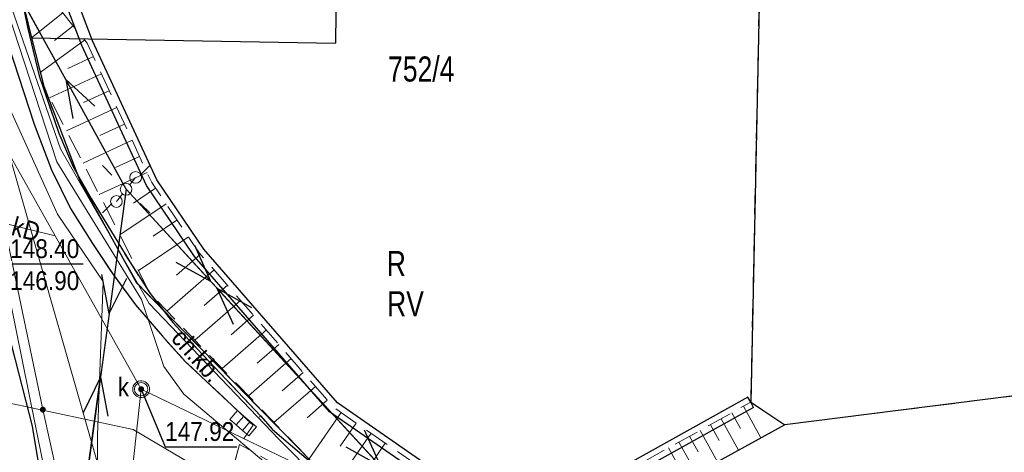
# Model space of a CAD drawing. Header units: metres. Extents: x 5548743 to 5556416, y 5707500 to 5714000.
# Tile 167 of 203: x 5554547 to 5554606, y 5710406 to 5710431. Entities that reach past the tile are written whole.
import ezdxf
from ezdxf.enums import TextEntityAlignment as Align

# ---------------------------------------------------------------- set-up
doc = ezdxf.new("R2010")
doc.units = ezdxf.units.M
doc.header["$MEASUREMENT"] = 0
for name, pattern in [('1.5_0.75', [2.25, 1.5, -0.75]), ('2.25_0.75', [3, 2.25, -0.75]), ('219-1000', [0]), ('suep_nn_1000', [0]), ('supp_1000', [1.25, 0.625, -0.625])]:
    doc.linetypes.add(name, pattern=pattern)
doc.layers.get('0').update_dxf_attribs({"color": 2, "linetype": 'CONTINUOUS', "lineweight": 5})
for name, color, linetype in [('000 Inne (niezydentyfikowane)', 7, 'CONTINUOUS'), ('209-oznaczenie konturu klasyfikacyjnego', 7, 'CONTINUOUS'), ('210-oznaczenie konturu użytku gruntowego', 7, 'CONTINUOUS'), ('211-numer działki ewidencyjnej', 7, 'CONTINUOUS'), ('217-kontur klasyfikacyjny', 7, 'CONTINUOUS'), ('218-kontur użytku gruntowego', 7, 'CONTINUOUS'), ('219-działka ewidencyjna', 7, 'CONTINUOUS'), ('chodnik', 7, 'CONTINUOUS'), ('chodnik-Atr17', 7, 'CONTINUOUS'), ('jezdnia', 7, 'CONTINUOUS'), ('kratka ściekowa', 7, 'CONTINUOUS'), ('krawężnik', 7, 'CONTINUOUS'), ('latarnia', 7, 'CONTINUOUS'), ('ogrodzenie trwałe', 7, 'CONTINUOUS'), ('przewód elektroenergetyczny niskiego napięcia', 7, 'CONTINUOUS'), ('przewód elektroenergetyczny podziemny', 7, 'CONTINUOUS'), ('przewód gazowy', 7, 'CONTINUOUS'), ('przewód kanalizacyjny', 7, 'CONTINUOUS'), ('przewód kanalizacyjny-Atr1', 7, 'CONTINUOUS'), ('przewód telekomunikacyjny podziemny', 7, 'CONTINUOUS'), ('przewód wodociągowy', 7, 'CONTINUOUS'), ('rzedna', 7, 'CONTINUOUS'), ('rzedna-Atr2', 7, 'CONTINUOUS'), ('rzedna-Atr3', 7, 'CONTINUOUS'), ('skarpa nieumocniona', 7, 'CONTINUOUS'), ('studnia kanalizacyjna', 7, 'CONTINUOUS'), ('słup przewodów napowietrznych', 7, 'CONTINUOUS'), ('właz do komory lub kanału - okrągły', 7, 'CONTINUOUS'), ('właz do komory lub kanału - okrągły-Atr17', 7, 'CONTINUOUS'), ('ściana oporowa (linia)', 7, 'CONTINUOUS')]:
    doc.layers.add(name, color=color, linetype=linetype)
doc.styles.get("Standard").update_dxf_attribs({"font": 'Working1250', "width": 0.75})
doc.linetypes.add('902-1000', pattern='A,5,0,[1,ksztalty.shx,S=1,R=0,X=0,Y=0],5', length=10)
doc.linetypes.add('otdn_1000', pattern='A,7,0,[21,ksztalty.shx,S=0.7,R=0,X=0,Y=0]', length=7)

# ---------------------------------------------------------------- blocks, each defined once
blk = doc.blocks.new('SUEP1')
at = {"color": 0, "linetype": 'Continuous'}
for p, q in [((7.5, 0), (5.25, 0.75)), ((22.5, 0), (20.25, 0.75)), ((0, 0), (7.5, 0)), ((7.5, 0), (5.25, -0.75)), ((7.5, 0), (22.5, 0)), ((22.5, 0), (20.25, -0.75))]:
    blk.add_line(p, q, dxfattribs=at)
blk = doc.blocks.new('PW01')
at = {"linetype": 'Continuous', "lineweight": 13}
h = blk.add_hatch(color=0, dxfattribs=at)
edge = h.paths.add_edge_path()
edge.add_arc((0, 0), 0.18, 0, 360)
blk = doc.blocks.new('SM05')
at = {"color": 0, "linetype": 'Continuous', "lineweight": 13}
blk.add_circle((0, 0), 0.35, dxfattribs=at)
blk = doc.blocks.new('SM01')
at = {"color": 0, "linetype": 'Continuous', "lineweight": 13}
for p, q in [((-0.848, 0.848), (-1.414, 1.414)), ((0.849, 0.848), (1.414, 1.414)), ((-0.848, -0.849), (-1.414, -1.414)), ((0.849, -0.849), (1.414, -1.414))]:
    blk.add_line(p, q, dxfattribs=at)
blk.add_circle((0, 0), 0.35, dxfattribs=at)
blk = doc.blocks.new('US22')
at = {"color": 0, "linetype": 'Continuous', "lineweight": 0}
blk.add_circle((0, 0), 0.4, dxfattribs=at)
blk = doc.blocks.new('US05')
at = {"color": 0, "linetype": 'Continuous', "lineweight": 13}
for p, q in [((-0.75, -0.35), (-0.75, 0.35)), ((-0.75, 0.35), (-0.25, 0.35)), ((-0.25, -0.35), (-0.25, 0.35)), ((-0.25, 0.35), (0.25, 0.35)), ((0.25, -0.35), (0.25, 0.35)), ((0.25, 0.35), (0.75, 0.35)), ((0.75, -0.35), (0.75, 0.35)), ((-0.75, -0.35), (-0.25, -0.35)), ((-0.25, -0.35), (0.25, -0.35)), ((0.25, -0.35), (0.75, -0.35))]:
    blk.add_line(p, q, dxfattribs=at)

msp = doc.modelspace()

# ---------------------------------------------------------------- linework, layer by layer
at = {"layer": '000 Inne (niezydentyfikowane)', "color": 252, "linetype": 'Continuous', "lineweight": 18, "flags": 128}
for points in [[(5554549.52, 5710431.91), (5554547.66, 5710430.41)], [(5554550.14, 5710431.14), (5554549.03, 5710430.25)], [(5554550.83, 5710430.28), (5554548.17, 5710428.35)], [(5554551.35, 5710429.29), (5554549.82, 5710428.58)], [(5554551.83, 5710428.26), (5554548.73, 5710426.83)], [(5554552.3, 5710427.25), (5554550.77, 5710426.54)], [(5554552.76, 5710426.25), (5554549.75, 5710424.86)], [(5554553.22, 5710425.26), (5554551.73, 5710424.58)], [(5554553.67, 5710424.29), (5554550.74, 5710422.93)], [(5554554.11, 5710423.33), (5554552.67, 5710422.66)], [(5554554.56, 5710422.37), (5554551.7, 5710421.05)], [(5554555.07, 5710421.42), (5554553.75, 5710420.53)], [(5554555.7, 5710420.49), (5554552.94, 5710418.63)], [(5554556.35, 5710419.52), (5554554.92, 5710418.55)], [(5554557.04, 5710418.51), (5554554.04, 5710416.49)], [(5554557.75, 5710417.48), (5554556.32, 5710416.23)], [(5554558.57, 5710416.54), (5554555.75, 5710414.08)], [(5554559.37, 5710415.62), (5554557.98, 5710414.41)], [(5554560.16, 5710414.72), (5554557.43, 5710412.34)], [(5554560.93, 5710413.83), (5554559.59, 5710412.66)], [(5554561.7, 5710412.95), (5554559.05, 5710410.65)], [(5554562.45, 5710412.09), (5554561.15, 5710410.96)], [(5554563.19, 5710411.24), (5554560.63, 5710409.01)], [(5554563.91, 5710410.41), (5554562.65, 5710409.31)], [(5554564.63, 5710409.58), (5554562.15, 5710407.43)], [(5554565.34, 5710408.76), (5554564.13, 5710407.7)], [(5554590.23, 5710408.39), (5554591.28, 5710406.5)], [(5554566.17, 5710408.02), (5554564.25, 5710405.25)], [(5554589.54, 5710408), (5554590.07, 5710407.06)], [(5554567.08, 5710407.39), (5554566.12, 5710406.01)], [(5554588.26, 5710407.29), (5554588.79, 5710406.35)], [(5554588.9, 5710407.64), (5554589.94, 5710405.76)], [(5554567.96, 5710406.78), (5554566.11, 5710404.11)], [(5554587.01, 5710406.6), (5554587.53, 5710405.66)], [(5554587.64, 5710406.94), (5554588.68, 5710405.06)], [(5554568.81, 5710406.19), (5554567.92, 5710404.9)], [(5554585.76, 5710405.9), (5554586.28, 5710404.97)], [(5554586.38, 5710406.25), (5554587.42, 5710404.37)]]:
    msp.add_lwpolyline(points, dxfattribs=at)
at = {"layer": '217-kontur klasyfikacyjny', "color": 3, "linetype": '1.5_0.75', "lineweight": 18, "flags": 128}
for points in [[(5554590.67, 5710408.63), (5554591.37, 5710441.87)], [(5554547.01, 5710433.04), (5554547.66, 5710430.42)], [(5554547.66, 5710430.42), (5554548.38, 5710427.52)], [(5554548.38, 5710427.52), (5554550.53, 5710421.93)], [(5554550.53, 5710421.93), (5554553.94, 5710415.77)], [(5554553.94, 5710415.77), (5554564.48, 5710405.01)], [(5554592.71, 5710407.28), (5554590.67, 5710408.63)], [(5554576.5, 5710398.37), (5554592.71, 5710407.28)]]:
    msp.add_lwpolyline(points, dxfattribs=at)
at = {"layer": '218-kontur użytku gruntowego', "color": 70, "linetype": '1.5_0.75', "lineweight": 18, "flags": 128}
for points in [[(5554590.67, 5710408.63), (5554591.37, 5710441.87)], [(5554547.01, 5710433.04), (5554547.66, 5710430.42)], [(5554547.66, 5710430.42), (5554547.01, 5710433.04)], [(5554547.66, 5710430.42), (5554548.38, 5710427.52)], [(5554548.38, 5710427.52), (5554547.66, 5710430.42)], [(5554548.38, 5710427.52), (5554550.53, 5710421.93)], [(5554550.53, 5710421.93), (5554548.38, 5710427.52)], [(5554550.53, 5710421.93), (5554553.94, 5710415.77)], [(5554553.94, 5710415.77), (5554550.53, 5710421.93)], [(5554553.94, 5710415.77), (5554564.48, 5710405.01)], [(5554564.48, 5710405.01), (5554553.94, 5710415.77)], [(5554609.58, 5710409.41), (5554592.71, 5710407.28)], [(5554592.71, 5710407.28), (5554590.67, 5710408.63)], [(5554592.71, 5710407.28), (5554576.5, 5710398.37)], [(5554576.5, 5710398.37), (5554592.71, 5710407.28)]]:
    msp.add_lwpolyline(points, dxfattribs=at)
at = {"layer": '219-działka ewidencyjna', "color": 94, "linetype": '219-1000', "lineweight": 30, "flags": 128}
for points in [[(5554566.16, 5710459.33), (5554565.84, 5710430.1)], [(5554591.37, 5710441.87), (5554590.67, 5710408.63)], [(5554547.01, 5710433.04), (5554547.66, 5710430.42)], [(5554547.66, 5710430.42), (5554548.38, 5710427.52)], [(5554547.66, 5710430.42), (5554565.84, 5710430.1)], [(5554548.38, 5710427.52), (5554550.53, 5710421.93)], [(5554550.53, 5710421.93), (5554553.94, 5710415.77)], [(5554553.94, 5710415.77), (5554564.48, 5710405.01)], [(5554609.58, 5710409.41), (5554592.71, 5710407.28)], [(5554590.67, 5710408.63), (5554592.71, 5710407.28)], [(5554592.71, 5710407.28), (5554576.5, 5710398.37)]]:
    msp.add_lwpolyline(points, dxfattribs=at)
at = {"layer": 'chodnik', "color": 252, "linetype": '1.5_0.75', "lineweight": 18, "flags": 128}
for points in [[(5554532.08, 5710458.09), (5554531.99, 5710455.98), (5554532.25, 5710453.02), (5554532.74, 5710450.32), (5554533.44, 5710447.83), (5554534.68, 5710444.02), (5554534.99, 5710442.97), (5554536.74, 5710437), (5554542.49, 5710419.44), (5554543.85, 5710419.42), (5554545.3, 5710412.25), (5554545.96, 5710408.03), (5554547.16, 5710400.72), (5554548.24, 5710389.35), (5554548.88, 5710388.04), (5554548.49, 5710373.4), (5554548.49, 5710363.79), (5554546.86, 5710362.55), (5554548.47, 5710362.53), (5554549.27, 5710364.04), (5554549.91, 5710384.1), (5554549.03, 5710396.04), (5554548.86, 5710400.12), (5554547.7, 5710407.21), (5554544.82, 5710418.32), (5554537.56, 5710440.95), (5554534.1, 5710451.79), (5554533.79, 5710454.43), (5554533.73, 5710456.95), (5554534.22, 5710459.49), (5554534.96, 5710461.83), (5554535.76, 5710463.83), (5554541.56, 5710472.31), (5554556.37, 5710493.43), (5554560.68, 5710499.75), (5554564.07, 5710505.16), (5554565.93, 5710508.46), (5554566.9, 5710511.15), (5554567.37, 5710514.62), (5554567.26, 5710517.18), (5554566.47, 5710521.33), (5554565.49, 5710527.79), (5554564.19, 5710535.17), (5554562.95, 5710534.86), (5554565.38, 5710516.26), (5554565.73, 5710512.79), (5554554.2, 5710495.49), (5554548.36, 5710486.71), (5554541.04, 5710475.72), (5554533.88, 5710464.98), (5554532.8, 5710460.85)], [(5554544.38, 5710463.16), (5554541.86, 5710462.09), (5554541.06, 5710461.58), (5554540.09, 5710460.66), (5554539.66, 5710460.14), (5554539.34, 5710459.33), (5554539.02, 5710458.29), (5554538.83, 5710457.11), (5554538.78, 5710455.82), (5554538.81, 5710454.33), (5554538.98, 5710452.88), (5554539.3, 5710451.3), (5554542.83, 5710440.47), (5554547.82, 5710425.26), (5554548.84, 5710422.52), (5554549.98, 5710420.22), (5554551.3, 5710418.13), (5554552.49, 5710416.32), (5554553.88, 5710414.46), (5554555.48, 5710412.59), (5554556.85, 5710411.07), (5554560.9, 5710407.26), (5554561.35, 5710407.82), (5554557.56, 5710411.83), (5554556.11, 5710413.39), (5554554.74, 5710415.13), (5554553.53, 5710417.02), (5554552.37, 5710418.92), (5554551.22, 5710420.82), (5554550.14, 5710422.71), (5554549.28, 5710424.71), (5554548.11, 5710428.14), (5554547.42, 5710431.05), (5554547.02, 5710433.02), (5554546.56, 5710433.54), (5554544.15, 5710440.84), (5554540.71, 5710451.5), (5554540.48, 5710452.61), (5554540.38, 5710453.6), (5554540.42, 5710454.61), (5554540.6, 5710455.54), (5554541, 5710456.55), (5554541.44, 5710457.42), (5554542, 5710458.24)]]:
    msp.add_lwpolyline(points, close=True, dxfattribs=at)
at = {"layer": 'jezdnia', "color": 252, "linetype": '2.25_0.75', "lineweight": 18, "flags": 128}
for points in [[(5554551.3, 5710418.13), (5554549.98, 5710420.22), (5554548.84, 5710422.52), (5554547.82, 5710425.26), (5554542.83, 5710440.47), (5554539.3, 5710451.3), (5554538.98, 5710452.88), (5554538.81, 5710454.33), (5554538.78, 5710455.82), (5554538.83, 5710457.11), (5554539.02, 5710458.29), (5554539.34, 5710459.33), (5554539.66, 5710460.14), (5554541.17, 5710462.9), (5554552.76, 5710479.69), (5554556.79, 5710485.31), (5554558.14, 5710486.87), (5554558.97, 5710487.29), (5554559.37, 5710487.15), (5554565.63, 5710494.72), (5554565.86, 5710495.64), (5554566.47, 5710496.99), (5554567.87, 5710498.31), (5554569.79, 5710499.44), (5554572.85, 5710500.21), (5554575.38, 5710500.73), (5554574.25, 5710505.45), (5554573.34, 5710505.71), (5554570.77, 5710523.5), (5554568.76, 5710534.51), (5554564.19, 5710535.17), (5554565.49, 5710527.79), (5554566.47, 5710521.33), (5554567.26, 5710517.18), (5554567.37, 5710514.62), (5554566.9, 5710511.15), (5554565.93, 5710508.46), (5554564.07, 5710505.16), (5554560.68, 5710499.75), (5554556.37, 5710493.43), (5554541.56, 5710472.31), (5554535.76, 5710463.83), (5554534.96, 5710461.83), (5554534.22, 5710459.49), (5554533.73, 5710456.95), (5554533.79, 5710454.43), (5554534.1, 5710451.79), (5554537.56, 5710440.95), (5554544.82, 5710418.32), (5554547.7, 5710407.21), (5554548.86, 5710400.12), (5554549.03, 5710396.04), (5554549.91, 5710384.1), (5554549.27, 5710364.04), (5554548.47, 5710362.53), (5554546.66, 5710357.04), (5554545.52, 5710347.27), (5554542.56, 5710337.71), (5554542.69, 5710336.23), (5554533.94, 5710305.94), (5554531.54, 5710294.25), (5554530.7, 5710289.26), (5554530.26, 5710286.71), (5554529.57, 5710282.69), (5554528.95, 5710279.05), (5554532.95, 5710279.32), (5554535.67, 5710286.43), (5554537.54, 5710291.34), (5554539.14, 5710298.49), (5554547.63, 5710334.83), (5554552.61, 5710352.25), (5554552.39, 5710352.3), (5554553.82, 5710353.87), (5554554.69, 5710354.84), (5554555.09, 5710360.54), (5554555.26, 5710365.27), (5554555.16, 5710369.61), (5554554.61, 5710373.21), (5554554.51, 5710375.14), (5554553.36, 5710389.04), (5554553.08, 5710390.19), (5554555.58, 5710397.68), (5554555.95, 5710398.1), (5554556.41, 5710398.2), (5554557.28, 5710397.88), (5554557.96, 5710398.35), (5554560.1, 5710406.11), (5554560.9, 5710407.26), (5554556.85, 5710411.07), (5554555.48, 5710412.59), (5554553.88, 5710414.46), (5554552.49, 5710416.32)], [(5554673.29, 5710355.47), (5554673.59, 5710356.26), (5554672.57, 5710356.6), (5554668.77, 5710358.08), (5554668.49, 5710357.51), (5554650.2, 5710364.35), (5554637.75, 5710369.55), (5554638.05, 5710370.32), (5554636.86, 5710370.82), (5554614.98, 5710380.25), (5554614.02, 5710379.79), (5554590.35, 5710391.18), (5554569.53, 5710400.88), (5554560.1, 5710406.11), (5554557.96, 5710398.35), (5554570.52, 5710393.49), (5554584.3, 5710388.24), (5554588.49, 5710386.81), (5554612.14, 5710375.98), (5554632.52, 5710367.69), (5554636.44, 5710365.68), (5554640.32, 5710363.49), (5554646.1, 5710361.34), (5554663.51, 5710354.67), (5554668.69, 5710352.88), (5554670.18, 5710352.23), (5554671.06, 5710351.79), (5554688.04, 5710346.06), (5554697.92, 5710342.47), (5554699.75, 5710346.6)]]:
    msp.add_lwpolyline(points, close=True, dxfattribs=at)
at = {"layer": 'krawężnik', "color": 252, "linetype": 'Continuous', "lineweight": 25, "flags": 128}
for points in [[(5554564.19, 5710535.17), (5554565.49, 5710527.79), (5554566.47, 5710521.33), (5554567.26, 5710517.18), (5554567.37, 5710514.62), (5554566.9, 5710511.15), (5554565.93, 5710508.46), (5554564.07, 5710505.16), (5554560.68, 5710499.75), (5554556.37, 5710493.43), (5554541.56, 5710472.31), (5554535.76, 5710463.83), (5554534.96, 5710461.83), (5554534.22, 5710459.49), (5554533.73, 5710456.95), (5554533.79, 5710454.43), (5554534.1, 5710451.79), (5554537.56, 5710440.95), (5554544.82, 5710418.32), (5554547.7, 5710407.21), (5554548.86, 5710400.12), (5554549.03, 5710396.04), (5554549.91, 5710384.1), (5554549.27, 5710364.04)], [(5554544.38, 5710463.16), (5554541.86, 5710462.09), (5554541.06, 5710461.58), (5554540.09, 5710460.66), (5554539.66, 5710460.14), (5554539.34, 5710459.33), (5554539.02, 5710458.29), (5554538.83, 5710457.11), (5554538.78, 5710455.82), (5554538.81, 5710454.33), (5554538.98, 5710452.88), (5554539.3, 5710451.3), (5554542.83, 5710440.47), (5554547.82, 5710425.26), (5554548.84, 5710422.52), (5554549.98, 5710420.22), (5554551.3, 5710418.13), (5554552.49, 5710416.32), (5554553.88, 5710414.46), (5554555.48, 5710412.59), (5554556.85, 5710411.07), (5554560.9, 5710407.26)]]:
    msp.add_lwpolyline(points, dxfattribs=at)
at = {"layer": 'ogrodzenie trwałe', "color": 252, "linetype": '902-1000', "lineweight": 25, "flags": 128}
msp.add_lwpolyline([(5554547.02, 5710433.02), (5554547.42, 5710431.05), (5554548.11, 5710428.14), (5554549.28, 5710424.71), (5554550.14, 5710422.71), (5554551.22, 5710420.82), (5554552.37, 5710418.92), (5554553.53, 5710417.02), (5554554.74, 5710415.13), (5554556.11, 5710413.39), (5554557.56, 5710411.83), (5554561.35, 5710407.82), (5554562.06, 5710407.01), (5554565.56, 5710404.03), (5554568.55, 5710402.16), (5554577.33, 5710398.03), (5554589.23, 5710392.47)], dxfattribs=at)
at = {"layer": 'przewód elektroenergetyczny niskiego napięcia', "color": 1, "linetype": 'suep_nn_1000', "lineweight": 18, "flags": 128}
for points in [[(5554553.31, 5710421.36), (5554529.7, 5710464.28)], [(5554553.31, 5710421.36), (5554548.74, 5710387.83)], [(5554553.31, 5710421.36), (5554573.97, 5710398.89)]]:
    msp.add_lwpolyline(points, dxfattribs=at)
at = {"layer": 'przewód elektroenergetyczny podziemny', "color": 1, "linetype": 'Continuous', "lineweight": 18, "flags": 128}
msp.add_lwpolyline([(5554552.46, 5710492.87), (5554554.47, 5710491.45), (5554559.24, 5710485.42), (5554558.39, 5710484.24), (5554556.69, 5710484.36), (5554555.33, 5710482.41), (5554540.86, 5710461.54), (5554539.55, 5710457.66), (5554539.38, 5710454.22), (5554540.08, 5710450.78), (5554549.16, 5710423.01), (5554554.23, 5710414.78), (5554555.56, 5710410.77), (5554556.76, 5710409.11), (5554564.81, 5710402.35), (5554602.28, 5710384.25), (5554612.23, 5710379.31), (5554650.18, 5710363.43), (5554674.33, 5710354.67), (5554714.73, 5710341.27), (5554738.42, 5710333.46), (5554741.19, 5710333.55), (5554744.01, 5710335.04)], dxfattribs=at)
at = {"layer": 'przewód gazowy', "color": 40, "linetype": 'Continuous', "lineweight": 18, "flags": 128}
msp.add_lwpolyline([(5554584.71, 5710387.89), (5554583.48, 5710388.27), (5554569.17, 5710393.78), (5554558.24, 5710397.72), (5554556.6, 5710398.56), (5554550.04, 5710401.11), (5554549.73, 5710401.2), (5554549.7, 5710401.98), (5554548.33, 5710408.19), (5554545.7, 5710420.69), (5554543.42, 5710421.08), (5554540.9, 5710426.46), (5554541.14, 5710427.8), (5554540.11, 5710431.21), (5554540.25, 5710431.3), (5554544.69, 5710432.89), (5554544.91, 5710432.99), (5554544.29, 5710434.61)], dxfattribs=at)
at = {"layer": 'przewód kanalizacyjny', "color": 34, "linetype": 'Continuous', "lineweight": 18, "flags": 128}
for points in [[(5554561.69, 5710324.6), (5554544.81, 5710332.13), (5554551.71, 5710361.06), (5554551.6, 5710406.67), (5554551.93, 5710415.84), (5554549.2, 5710419.88), (5554546.3, 5710426.31), (5554538.97, 5710448.84), (5554537.61, 5710454.97), (5554538.41, 5710460.89), (5554567.62, 5710502.25), (5554571.02, 5710502.86)], [(5554554.21, 5710409.41), (5554549.06, 5710418.58), (5554530.63, 5710451.33)], [(5554544.91, 5710419.59), (5554549.06, 5710418.58)], [(5554554.21, 5710409.41), (5554549.01, 5710361.59)], [(5554592.46, 5710391.01), (5554554.21, 5710409.41)]]:
    msp.add_lwpolyline(points, dxfattribs=at)
at = {"layer": 'przewód telekomunikacyjny podziemny', "color": 30, "linetype": 'Continuous', "lineweight": 18, "flags": 128}
for points in [[(5554572.95, 5710399.15), (5554567.07, 5710401.77), (5554562.44, 5710406.42), (5554554.69, 5710414.54), (5554549.39, 5710423.78), (5554546.63, 5710431.71), (5554541.83, 5710446.6), (5554531.76, 5710444.54)], [(5554520.13, 5710253.53), (5554524.3, 5710262.27), (5554532.39, 5710294.37), (5554536.3, 5710309.12), (5554545.37, 5710340), (5554546.93, 5710348.09), (5554549.05, 5710366.44), (5554549.89, 5710385.09), (5554549.48, 5710399.33), (5554545.52, 5710418.85), (5554531.76, 5710444.54)]]:
    msp.add_lwpolyline(points, dxfattribs=at)
at = {"layer": 'przewód wodociągowy', "color": 5, "linetype": 'Continuous', "lineweight": 18, "flags": 128}
for points in [[(5554555.19, 5710401.39), (5554555.09, 5710401.89), (5554552.05, 5710403.4), (5554540.92, 5710442.31), (5554538.27, 5710450.68), (5554537.53, 5710455.59), (5554538.94, 5710461.82), (5554543.93, 5710470.01), (5554557.16, 5710488.28), (5554567.16, 5710500.13), (5554570.1, 5710501.79), (5554570.37, 5710501.88)], [(5554524.68, 5710413.06), (5554529.99, 5710410.05), (5554535.46, 5710408.67), (5554538.76, 5710408.95), (5554546.25, 5710408.6), (5554553.74, 5710407), (5554563.75, 5710401.09), (5554581.58, 5710392.6), (5554591.98, 5710388.29), (5554619.03, 5710375.6), (5554632.19, 5710370.24), (5554669.85, 5710354.93), (5554670.48, 5710354.78)]]:
    msp.add_lwpolyline(points, dxfattribs=at)
at = {"layer": 'rzedna-Atr2', "color": 252, "flags": 128}
for points in [[(5554544.91, 5710419.59), (5554546.37, 5710416.9), (5554550.74, 5710416.9)], [(5554554.21, 5710409.41), (5554555.64, 5710405.97), (5554559.923, 5710405.97)]]:
    msp.add_lwpolyline(points, dxfattribs=at)
at = {"layer": 'skarpa nieumocniona', "color": 252, "linetype": '1.5_0.75', "lineweight": 18, "flags": 128}
msp.add_lwpolyline([(5554547.01, 5710433.04), (5554547.66, 5710430.42), (5554548.38, 5710427.52), (5554554.74, 5710415.13), (5554564.48, 5710405.01), (5554576.5, 5710398.37), (5554592.71, 5710407.28), (5554590.67, 5710408.63), (5554581.38, 5710403.47), (5554576.34, 5710402.86), (5554571.89, 5710404.06), (5554565.72, 5710408.33), (5554557.68, 5710417.56), (5554554.84, 5710421.76), (5554550.98, 5710430.09), (5554548.11, 5710433.66)], close=True, dxfattribs=at)
msp.add_lwpolyline([(5554547.01, 5710433.04), (5554547.66, 5710430.42), (5554548.38, 5710427.52), (5554554.74, 5710415.13), (5554564.48, 5710405.01), (5554576.5, 5710398.37), (5554592.71, 5710407.28), (5554590.67, 5710408.63), (5554581.38, 5710403.47), (5554576.34, 5710402.86), (5554571.89, 5710404.06), (5554565.72, 5710408.33), (5554557.68, 5710417.56), (5554554.84, 5710421.76), (5554550.98, 5710430.09), (5554548.11, 5710433.66)], close=True, dxfattribs=at)
at = {"layer": 'studnia kanalizacyjna', "color": 34, "linetype": 'Continuous', "lineweight": 18, "flags": 128}
msp.add_lwpolyline([(5554554.71, 5710409.42), (5554554.7, 5710409.32), (5554554.67, 5710409.22), (5554554.62, 5710409.13), (5554554.55, 5710409.05), (5554554.47, 5710408.99), (5554554.37, 5710408.94), (5554554.27, 5710408.91), (5554554.17, 5710408.91), (5554554.07, 5710408.93), (5554553.97, 5710408.98), (5554553.89, 5710409.04), (5554553.82, 5710409.11), (5554553.75, 5710409.2), (5554553.72, 5710409.3), (5554553.71, 5710409.4), (5554553.72, 5710409.5), (5554553.74, 5710409.6), (5554553.8, 5710409.69), (5554553.87, 5710409.78), (5554553.95, 5710409.84), (5554554.05, 5710409.89), (5554554.15, 5710409.91), (5554554.25, 5710409.91), (5554554.35, 5710409.9), (5554554.45, 5710409.85), (5554554.53, 5710409.79), (5554554.6, 5710409.71), (5554554.66, 5710409.62), (5554554.7, 5710409.52)], close=True, dxfattribs=at)
at = {"layer": 'słup przewodów napowietrznych', "color": 252, "linetype": 'supp_1000', "lineweight": 18, "flags": 128}
msp.add_lwpolyline([(5554552.73, 5710420.63), (5554553.88, 5710422.07)], dxfattribs=at)
at = {"layer": 'ściana oporowa (linia)', "color": 252}
for p, q in [((5554550.657, 5710429.955), (5554546.622, 5710440.687)), ((5554554.534, 5710421.587), (5554550.657, 5710429.955)), ((5554557.402, 5710417.346), (5554554.534, 5710421.587)), ((5554565.485, 5710408.067), (5554557.402, 5710417.346)), ((5554590.84, 5710408.324), (5554581.49, 5710403.13)), ((5554571.741, 5710403.738), (5554565.485, 5710408.067))]:
    msp.add_line(p, q, dxfattribs=at)
at = {"layer": 'ściana oporowa (linia)', "color": 252, "linetype": 'otdn_1000'}
for p, q in [((5554551.303, 5710430.225), (5554547.278, 5710440.933)), ((5554555.146, 5710421.933), (5554551.303, 5710430.225)), ((5554557.958, 5710417.774), (5554555.146, 5710421.933)), ((5554565.955, 5710408.593), (5554557.958, 5710417.774)), ((5554590.5, 5710408.936), (5554581.27, 5710403.81)), ((5554572.039, 5710404.382), (5554565.955, 5710408.593))]:
    msp.add_line(p, q, dxfattribs=at)
at = {"layer": 'ściana oporowa (linia)', "color": 252, "linetype": 'Continuous'}
for p, q in [((5554590.67, 5710408.63), (5554590.5, 5710408.936)), ((5554590.84, 5710408.324), (5554590.67, 5710408.63))]:
    msp.add_line(p, q, dxfattribs=at)

# ---------------------------------------------------------------- block references
at = {"layer": 'kratka ściekowa', "color": 34, "linetype": 'Continuous', "lineweight": 18, "rotation": 319.737}
msp.add_blockref('US05', (5554560.31, 5710407.38), dxfattribs=at)
at = {"layer": 'latarnia', "color": 252, "linetype": 'Continuous', "lineweight": 18}
msp.add_blockref('SM01', (5554553.31, 5710421.36), dxfattribs=at)
at = {"layer": 'przewód elektroenergetyczny niskiego napięcia', "color": 1, "linetype": 'Continuous', "lineweight": 18}
for p, rotation in [((5554553.31, 5710421.36), 118.815), ((5554553.31, 5710421.36), 312.597), ((5554553.31, 5710421.36), 262.239), ((5554573.97, 5710398.89), 132.597), ((5554548.74, 5710387.83), 82.23899999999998)]:
    msp.add_blockref('SUEP1', p, dxfattribs=dict(at, rotation=rotation))
at = {"layer": 'rzedna', "color": 34, "linetype": 'Continuous', "lineweight": 18}
msp.add_blockref('PW01', (5554554.21, 5710409.41), dxfattribs=at)
at = {"layer": 'rzedna', "color": 40, "linetype": 'Continuous', "lineweight": 18}
msp.add_blockref('PW01', (5554548.33, 5710408.19), dxfattribs=at)
at = {"layer": 'słup przewodów napowietrznych', "color": 252, "linetype": 'Continuous', "lineweight": 18}
for p in [(5554553.88, 5710422.07), (5554552.73, 5710420.63)]:
    msp.add_blockref('SM05', p, dxfattribs=at)
at = {"layer": 'właz do komory lub kanału - okrągły', "color": 252, "linetype": 'Continuous', "lineweight": 18}
msp.add_blockref('US22', (5554554.21, 5710409.41), dxfattribs=at)

# ---------------------------------------------------------------- texts
at = {"layer": '209-oznaczenie konturu klasyfikacyjnego', "color": 70, "linetype": 'Continuous', "lineweight": 18, "width": 0.79}
msp.add_text('RV', height=1.5, dxfattribs=at).set_placement((5554568.92, 5710415.27), align=Align.TOP_LEFT)
at = {"layer": '210-oznaczenie konturu użytku gruntowego', "color": 70, "linetype": 'Continuous', "lineweight": 18, "width": 0.79}
msp.add_text('R', height=1.5, dxfattribs=at).set_placement((5554568.9, 5710416.17))
at = {"layer": '211-numer działki ewidencyjnej', "color": 94, "linetype": 'Continuous', "lineweight": 30, "width": 0.79}
msp.add_text('752/4', height=1.5, dxfattribs=at).set_placement((5554568.98, 5710427.8))
at = {"layer": 'chodnik-Atr17', "color": 252, "width": 0.9}
msp.add_text('ch.kb.', height=1.125, rotation=312.029, dxfattribs=at).set_placement((5554555.94, 5710412.4))
at = {"layer": 'przewód kanalizacyjny-Atr1', "color": 34, "width": 0.9}
msp.add_text('kD', height=1.125, rotation=344.856, dxfattribs=at).set_placement((5554546.53, 5710419.19), align=Align.MIDDLE_LEFT)
at = {"layer": 'rzedna-Atr2', "color": 34, "width": 0.9}
for s, p in [('148.40', (5554546.37, 5710416.911)), ('147.92', (5554555.64, 5710405.981))]:
    msp.add_text(s, height=1.125, dxfattribs=at).set_placement(p, align=Align.BOTTOM_LEFT)
at = {"layer": 'rzedna-Atr3', "color": 34, "width": 0.9}
msp.add_text('146.90', height=1.125, dxfattribs=at).set_placement((5554546.37, 5710414.999), align=Align.BOTTOM_LEFT)
at = {"layer": 'właz do komory lub kanału - okrągły-Atr17', "color": 252, "width": 0.9}
msp.add_text('k', height=1.125, dxfattribs=at).set_placement((5554552.81, 5710408.98))

doc.saveas('drawing.dxf')
